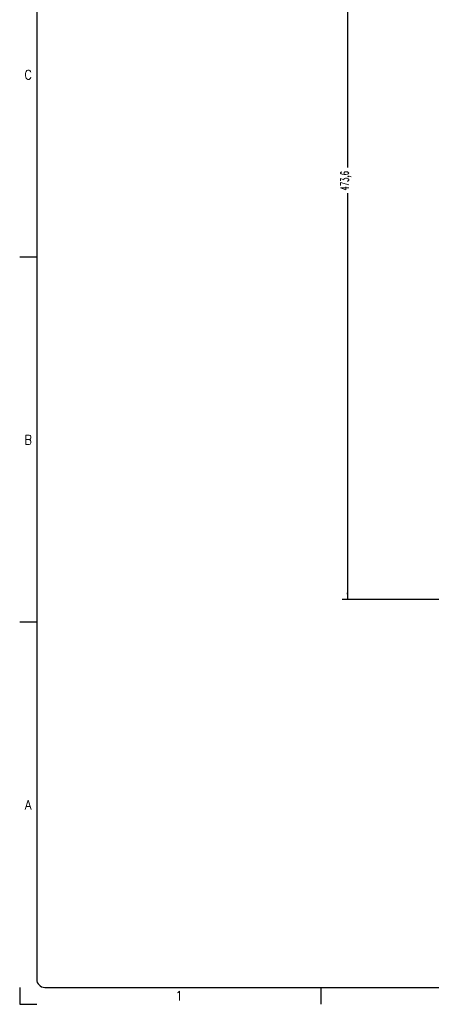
# Model space of a CAD drawing. Header units: inches. Extents: x -429 to 435, y -270 to 288.
# Tile 1 of 17: x -429 to -275, y -270 to 98. Entities that reach past the tile are written whole.
import ezdxf

# ---------------------------------------------------------------- set-up
doc = ezdxf.new("R2010")
doc.units = ezdxf.units.IN
doc.layers.add('1', color=7, linetype='Continuous')
doc.styles.add('CONVERTER_11', font='txt.shx', dxfattribs={"width": 0.9})
doc.styles.add('CONVERTER_13', font='txt.shx', dxfattribs={"width": 0.63})
doc.dimstyles.new('ME10_DIM_102', dxfattribs={"dimtxt": 4.5, "dimasz": 3.75, "dimexe": 3, "dimexo": 1.5, "dimgap": 1.5, "dimtad": 0, "dimdsep": 46, "dimtxsty": 'CONVERTER_13', "dimsah": 1, "dimcen": 0.09, "dimclrd": 3, "dimclre": 3, "dimclrt": 3, "dimadec": 0, "dimazin": 0, "dimtfac": 1, "dimtdec": 4, "dimtix": 1, "dimtmove": 0, "dimatfit": 3, "dimfxl": 1, "dimtolj": 1, "dimtzin": 0, "dimarcsym": 0})

# ---------------------------------------------------------------- blocks, each defined once
blk = doc.blocks.new('*D132')
at = {"layer": '1', "color": 3, "linetype": 'Continuous'}
for p, q in [((-353.1, 295.3), (-462.37, 295.3)), ((-459.37, 295.3), (-459.37, 64.03)), ((-459.37, 49.54), (-459.37, -178.3)), ((-353.1, -178.3), (-462.37, -178.3))]:
    blk.add_line(p, q, dxfattribs=at)
at = {"layer": '1', "color": 3}
for points in [[(-458.87, 291.55), (-459.86, 291.55), (-459.37, 295.3)], [(-459.86, -174.55), (-458.87, -174.55), (-459.37, -178.3)]]:
    blk.add_solid(points, dxfattribs=at)
at = {"layer": '1', "color": 3, "insert": (-457.34, 51.04), "char_height": 4.5, "attachment_point": 7, "rotation": 90, "line_spacing_factor": 0.60024, "style": 'CONVERTER_13'}
blk.add_mtext('473,6', dxfattribs=at)
blk = doc.blocks.new('Drawing_Grid_Zones', base_point=(-419.35, -254.88))
at = {"layer": '1', "color": 4, "linetype": 'Continuous'}
for p, q in [((-422.4, 9.08), (-428.75, 9.08)), ((-422.4, -127.44), (-428.75, -127.44)), ((-428.75, -263.97), (-428.75, -270.32)), ((-316.04, -270.32), (-316.04, -263.97)), ((-428.75, -270.32), (-422.4, -270.32))]:
    blk.add_line(p, q, dxfattribs=at)
at = {"layer": '1', "color": 4, "char_height": 3.5, "attachment_point": 5, "line_spacing_factor": 1.080432, "style": 'CONVERTER_11'}
for s, insert in [('C', (-425.57, 77.35)), ('B', (-425.57, -59.18)), ('A', (-425.57, -195.7)), ('1', (-369.22, -267.14))]:
    blk.add_mtext(s, dxfattribs=dict(at, insert=insert))
blk = doc.blocks.new('D_Size_Verigy_Frame', base_point=(-419.35, -254.88))
at = {"layer": '1', "color": 7, "linetype": 'Continuous'}
for p, q in [((-422.4, 279.13), (-422.4, -260.97)), ((-419.4, -263.97), (425.5, -263.97))]:
    blk.add_line(p, q, dxfattribs=at)
blk.add_arc((-419.4, -260.97), 3, 180, 270, dxfattribs=at)
at = {"layer": '1'}
blk.add_blockref('Drawing_Grid_Zones', (-419.35, -254.88), dxfattribs=at)
blk = doc.blocks.new('front1', base_point=(-201, 58.5))
at = {"layer": '1'}
dim = blk.add_linear_dim(base=(-459.367, 295.3), p1=(-351.6, -178.3), p2=(-351.6, 295.3), angle=90, dimstyle='ME10_DIM_102', dxfattribs=at)
dim.commit()
dim.dimension.update_dxf_attribs({"geometry": '*D132', "text_midpoint": (-459.367, 56.786), "text_rotation": 90})
blk = doc.blocks.new('1')
blk.add_blockref('D_Size_Verigy_Frame', (-419.35, -254.88))
at = {"xscale": 0.66666666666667, "yscale": 0.66666666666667, "zscale": 0.66666666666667}
blk.add_blockref('front1', (-134, 39), dxfattribs=at)

msp = doc.modelspace()

# ---------------------------------------------------------------- block references
at = {"layer": '1'}
msp.add_blockref('1', (0, 0), dxfattribs=at)

doc.saveas('drawing.dxf')
